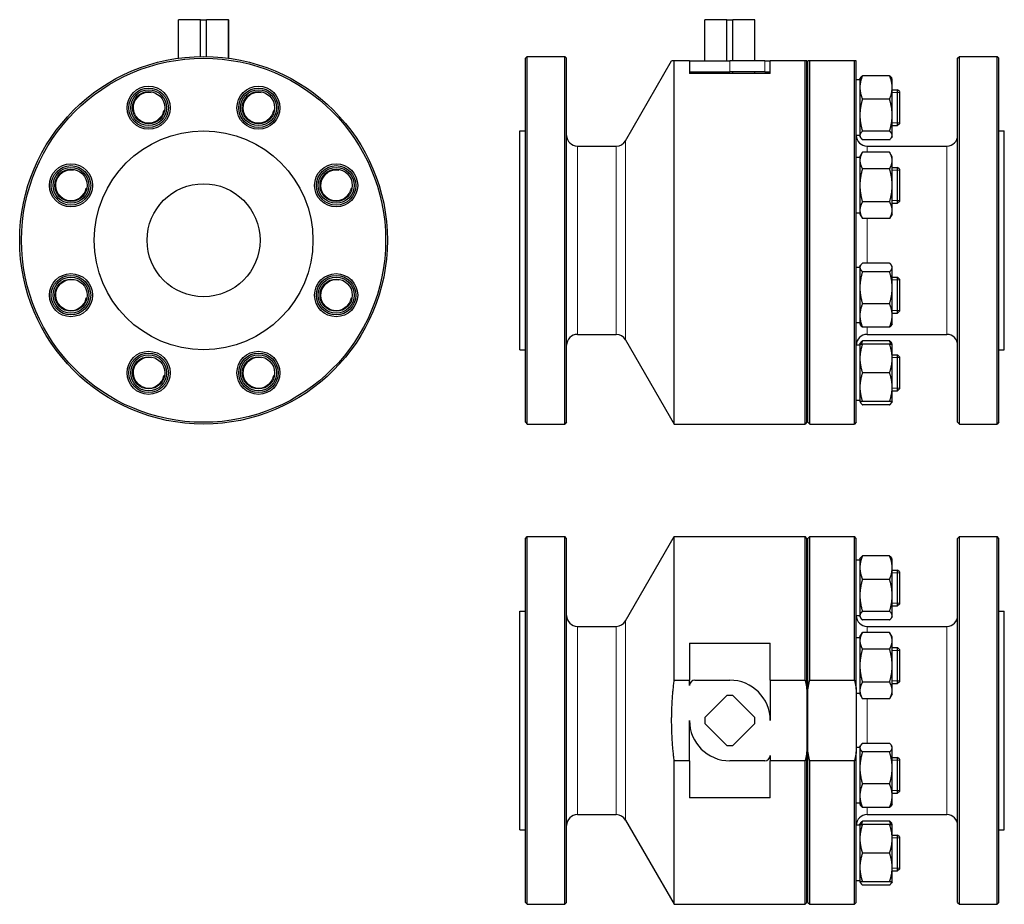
# Model space of a CAD drawing. Header units: millimetres. Extents: x 207 to 756, y 69 to 563.
import ezdxf

# ---------------------------------------------------------------- set-up
doc = ezdxf.new("R2010")
doc.units = ezdxf.units.MM
doc.layers.add('Widoczne (ISO)', color=7, linetype='Continuous', lineweight=25)
doc.layers.add('Widoczne wąskie (ISO)', color=7, linetype='Continuous', lineweight=20)

msp = doc.modelspace()

# ---------------------------------------------------------------- linework, layer by layer
at = {"layer": 'Widoczne (ISO)'}
for p, q in [((295.79, 562.73), (295.88, 562.73)), ((295.79, 541.27), (295.79, 562.73)), ((308.13, 562.73), (295.88, 562.73)), ((295.88, 541.29), (295.88, 562.73)), ((308.13, 562.73), (311.44, 562.73)), ((308.13, 542.22), (308.13, 562.73)), ((323.69, 562.73), (311.44, 562.73)), ((311.44, 542.22), (311.44, 562.73)), ((323.69, 541.29), (323.69, 562.73)), ((323.69, 562.73), (323.79, 562.73)), ((323.79, 541.27), (323.79, 562.73)), ((589.18, 562.73), (589.28, 562.73)), ((589.18, 539.73), (589.18, 562.73)), ((589.28, 539.73), (589.28, 562.73)), ((601.53, 562.73), (589.28, 562.73)), ((601.53, 539.73), (601.53, 562.73)), ((601.53, 562.73), (604.84, 562.73)), ((617.09, 562.73), (604.84, 562.73)), ((604.84, 539.73), (604.84, 562.73)), ((617.09, 562.73), (617.18, 562.73)), ((617.09, 539.73), (617.09, 562.73)), ((617.18, 539.73), (617.18, 562.73)), ((489.18, 541.23), (490.18, 542.23)), ((489.18, 338.23), (489.18, 541.23)), ((490.18, 337.23), (490.18, 542.23)), ((490.18, 542.23), (511.18, 542.23)), ((511.18, 337.23), (511.18, 542.23)), ((512.18, 541.23), (511.18, 542.23)), ((512.18, 338.23), (512.18, 541.23)), ((545.05, 495.23), (570.74, 539.73)), ((572.18, 337.23), (572.18, 539.73)), ((580.68, 539.73), (572.18, 539.73)), ((580.68, 539.73), (603.18, 539.73)), ((580.68, 539.73), (580.68, 532.73)), ((622.68, 539.73), (603.18, 539.73)), ((622.68, 539.73), (625.68, 539.73)), ((625.68, 532.73), (625.68, 539.73)), ((645.18, 539.73), (625.68, 539.73)), ((645.18, 337.23), (645.18, 539.73)), ((646.18, 338.23), (646.18, 539.73)), ((646.68, 338.23), (646.68, 539.73)), ((647.68, 337.23), (647.68, 539.73)), ((672.68, 539.73), (647.68, 539.73)), ((672.68, 337.23), (672.68, 539.73)), ((673.68, 338.23), (673.68, 539.73)), ((730.18, 541.23), (731.18, 542.23)), ((730.18, 338.23), (730.18, 541.23)), ((731.18, 337.23), (731.18, 542.23)), ((731.18, 542.23), (752.18, 542.23)), ((752.18, 337.23), (752.18, 542.23)), ((753.18, 541.23), (752.18, 542.23)), ((753.18, 338.23), (753.18, 541.23)), ((580.68, 533.73), (603.18, 533.73)), ((625.68, 532.73), (580.68, 532.73)), ((589.18, 532.73), (589.18, 533.73)), ((589.28, 532.73), (589.28, 533.73)), ((601.53, 532.73), (601.53, 533.73)), ((622.68, 533.73), (603.18, 533.73)), ((604.84, 532.73), (604.84, 533.73)), ((617.09, 532.73), (617.09, 533.73)), ((617.18, 532.73), (617.18, 533.73)), ((622.68, 533.73), (625.68, 533.73)), ((675.68, 529.14), (673.68, 529.14)), ((675.68, 529.64), (676.01, 530.21)), ((675.68, 529.64), (675.68, 524.96)), ((692.26, 531.49), (677.11, 531.49)), ((693.68, 529.64), (693.36, 530.21)), ((693.68, 524.96), (693.68, 529.64)), ((675.68, 524.96), (675.68, 509.5)), ((693.68, 509.5), (693.68, 524.96)), ((693.68, 523.64), (696.68, 523.64)), ((696.68, 503.64), (696.68, 523.64)), ((697.68, 522.64), (696.68, 523.64)), ((697.68, 522.64), (697.68, 504.64)), ((692.26, 518.43), (677.11, 518.43)), ((675.68, 509.5), (675.68, 498.19)), ((693.68, 498.19), (693.68, 509.5)), ((486.18, 378.73), (486.18, 500.73)), ((486.18, 500.73), (489.18, 500.73)), ((646.18, 504.73), (646.68, 504.73)), ((692.26, 500.58), (677.11, 500.58)), ((693.68, 503.64), (696.68, 503.64)), ((697.68, 504.64), (696.68, 503.64)), ((753.18, 500.73), (756.18, 500.73)), ((756.18, 378.73), (756.18, 500.73)), ((675.68, 498.14), (673.68, 498.14)), ((675.68, 498.19), (675.68, 497.64)), ((675.68, 497.64), (676.01, 497.08)), ((692.26, 495.8), (677.11, 495.8)), ((693.68, 497.64), (693.36, 497.08)), ((693.68, 497.64), (693.68, 498.19)), ((518.18, 492.23), (539.85, 492.23)), ((675.68, 486.35), (677.11, 488.82)), ((692.26, 488.82), (677.11, 488.82)), ((679.68, 492.23), (724.18, 492.23)), ((693.68, 486.35), (692.26, 488.82)), ((675.68, 485.85), (673.68, 485.85)), ((675.68, 486.35), (675.68, 484.2)), ((675.68, 484.2), (675.68, 470.35)), ((693.68, 484.2), (693.68, 486.35)), ((693.68, 470.35), (693.68, 484.2)), ((692.26, 479.59), (677.11, 479.59)), ((693.68, 480.35), (696.68, 480.35)), ((696.68, 460.35), (696.68, 480.35)), ((697.68, 479.35), (696.68, 480.35)), ((697.68, 479.35), (697.68, 461.35)), ((675.68, 470.35), (675.68, 456.49)), ((693.68, 456.49), (693.68, 470.35)), ((692.26, 461.11), (677.11, 461.11)), ((697.68, 461.35), (696.68, 460.35)), ((675.68, 456.49), (675.68, 454.35)), ((693.68, 460.35), (696.68, 460.35)), ((693.68, 454.35), (693.68, 456.49)), ((675.68, 454.85), (673.68, 454.85)), ((675.68, 454.35), (677.11, 451.87)), ((692.26, 451.87), (677.11, 451.87)), ((693.68, 454.35), (692.26, 451.87)), ((675.68, 424.62), (673.68, 424.62)), ((675.68, 425.12), (676.01, 425.68)), ((675.68, 425.12), (675.68, 424.57)), ((675.68, 424.57), (675.68, 413.26)), ((692.26, 426.96), (677.11, 426.96)), ((693.68, 425.12), (693.36, 425.68)), ((693.68, 424.57), (693.68, 425.12)), ((693.68, 413.26), (693.68, 424.57)), ((692.26, 422.18), (677.11, 422.18)), ((693.68, 419.12), (696.68, 419.12)), ((696.68, 399.12), (696.68, 419.12)), ((697.68, 418.12), (696.68, 419.12)), ((697.68, 418.12), (697.68, 400.12)), ((675.68, 413.26), (675.68, 397.81)), ((693.68, 397.81), (693.68, 413.26)), ((692.26, 404.34), (677.11, 404.34)), ((675.68, 397.81), (675.68, 393.12)), ((693.68, 399.12), (696.68, 399.12)), ((693.68, 393.12), (693.68, 397.81)), ((697.68, 400.12), (696.68, 399.12)), ((675.68, 393.62), (673.68, 393.62)), ((675.68, 393.12), (676.01, 392.55)), ((692.26, 391.27), (677.11, 391.27)), ((693.68, 393.12), (693.36, 392.55)), ((518.18, 387.23), (539.85, 387.23)), ((545.05, 384.23), (572.18, 337.23)), ((679.68, 387.23), (724.18, 387.23)), ((675.68, 381.32), (673.68, 381.32)), ((675.68, 381.82), (676.01, 382.39)), ((675.68, 381.82), (675.68, 373.82)), ((692.26, 383.67), (677.11, 383.67)), ((692.26, 381.82), (677.11, 381.82)), ((693.68, 381.82), (693.36, 382.39)), ((693.68, 373.82), (693.68, 381.82)), ((486.18, 378.73), (489.18, 378.73)), ((646.18, 374.73), (646.68, 374.73)), ((675.68, 373.82), (675.68, 357.82)), ((693.68, 375.82), (696.68, 375.82)), ((693.68, 357.82), (693.68, 373.82)), ((696.68, 355.82), (696.68, 375.82)), ((697.68, 374.82), (696.68, 375.82)), ((697.68, 374.82), (697.68, 356.82)), ((753.18, 378.73), (756.18, 378.73)), ((692.26, 365.82), (677.11, 365.82)), ((675.68, 357.82), (675.68, 349.82)), ((693.68, 349.82), (693.68, 357.82)), ((697.68, 356.82), (696.68, 355.82)), ((693.68, 355.82), (696.68, 355.82)), ((675.68, 350.32), (673.68, 350.32)), ((675.68, 349.82), (676.01, 349.26)), ((692.26, 349.82), (677.11, 349.82)), ((692.26, 347.98), (677.11, 347.98)), ((693.68, 349.82), (693.36, 349.26)), ((489.18, 338.23), (490.18, 337.23)), ((490.18, 337.23), (511.18, 337.23)), ((512.18, 338.23), (511.18, 337.23)), ((572.18, 337.23), (645.18, 337.23)), ((646.18, 338.23), (645.18, 337.23)), ((646.68, 338.23), (647.68, 337.23)), ((647.68, 337.23), (672.68, 337.23)), ((673.68, 338.23), (672.68, 337.23)), ((730.18, 338.23), (731.18, 337.23)), ((731.18, 337.23), (752.18, 337.23)), ((753.18, 338.23), (752.18, 337.23)), ((489.18, 273.46), (490.18, 274.46)), ((490.18, 69.46), (490.18, 274.46)), ((490.18, 274.46), (511.18, 274.46)), ((511.18, 69.46), (511.18, 274.46)), ((512.18, 273.46), (511.18, 274.46)), ((545.05, 227.46), (572.18, 274.46)), ((572.18, 194.46), (572.18, 274.46)), ((572.18, 274.46), (645.18, 274.46)), ((645.18, 194.46), (645.18, 274.46)), ((646.18, 273.46), (645.18, 274.46)), ((646.68, 273.46), (647.68, 274.46)), ((647.68, 194.46), (647.68, 274.46)), ((647.68, 274.46), (672.68, 274.46)), ((672.68, 194.46), (672.68, 274.46)), ((673.68, 273.46), (672.68, 274.46)), ((730.18, 273.46), (731.18, 274.46)), ((731.18, 69.46), (731.18, 274.46)), ((731.18, 274.46), (752.18, 274.46)), ((752.18, 69.46), (752.18, 274.46)), ((753.18, 273.46), (752.18, 274.46)), ((489.18, 70.46), (489.18, 273.46)), ((512.18, 70.46), (512.18, 273.46)), ((646.18, 189.34), (646.18, 273.46)), ((646.68, 189.34), (646.68, 273.46)), ((673.68, 189.34), (673.68, 273.46)), ((730.18, 70.46), (730.18, 273.46)), ((753.18, 70.46), (753.18, 273.46)), ((692.26, 263.71), (677.11, 263.71)), ((675.68, 261.37), (673.68, 261.37)), ((675.68, 261.87), (676.01, 262.43)), ((675.68, 261.87), (675.68, 257.18)), ((693.68, 261.87), (693.36, 262.43)), ((693.68, 257.18), (693.68, 261.87)), ((675.68, 257.18), (675.68, 241.72)), ((693.68, 241.72), (693.68, 257.18)), ((693.68, 255.87), (696.68, 255.87)), ((696.68, 235.87), (696.68, 255.87)), ((697.68, 254.87), (696.68, 255.87)), ((697.68, 254.87), (697.68, 236.87)), ((692.26, 250.65), (677.11, 250.65)), ((675.68, 241.72), (675.68, 230.41)), ((693.68, 230.41), (693.68, 241.72)), ((646.18, 236.96), (646.68, 236.96)), ((697.68, 236.87), (696.68, 235.87)), ((486.18, 110.96), (486.18, 232.96)), ((486.18, 232.96), (489.18, 232.96)), ((692.26, 232.8), (677.11, 232.8)), ((693.68, 235.87), (696.68, 235.87)), ((753.18, 232.96), (756.18, 232.96)), ((756.18, 110.96), (756.18, 232.96)), ((675.68, 230.37), (673.68, 230.37)), ((675.68, 230.41), (675.68, 229.87)), ((675.68, 229.87), (676.01, 229.3)), ((692.26, 228.02), (677.11, 228.02)), ((693.68, 229.87), (693.36, 229.3)), ((693.68, 229.87), (693.68, 230.41)), ((518.18, 224.46), (539.85, 224.46)), ((675.68, 218.57), (677.11, 221.05)), ((692.26, 221.05), (677.11, 221.05)), ((679.68, 224.46), (724.18, 224.46)), ((693.68, 218.57), (692.26, 221.05)), ((580.68, 215.05), (580.68, 194.46)), ((580.68, 215.05), (625.68, 215.05)), ((625.68, 194.46), (625.68, 215.05)), ((675.68, 218.07), (673.68, 218.07)), ((675.68, 218.57), (675.68, 216.43)), ((675.68, 216.43), (675.68, 202.57)), ((693.68, 216.43), (693.68, 218.57)), ((693.68, 202.57), (693.68, 216.43)), ((692.26, 211.81), (677.11, 211.81)), ((693.68, 212.57), (696.68, 212.57)), ((696.68, 192.57), (696.68, 212.57)), ((697.68, 211.57), (696.68, 212.57)), ((697.68, 211.57), (697.68, 193.57)), ((675.68, 202.57), (675.68, 188.71)), ((693.68, 188.71), (693.68, 202.57)), ((572.18, 194.46), (580.68, 194.46)), ((580.68, 191.46), (580.68, 194.46)), ((583.68, 194.46), (603.18, 194.46)), ((625.68, 194.46), (625.68, 171.96)), ((625.68, 194.46), (645.18, 194.46)), ((647.68, 194.46), (672.68, 194.46)), ((692.26, 193.33), (677.11, 193.33)), ((693.68, 192.57), (696.68, 192.57)), ((697.68, 193.57), (696.68, 192.57)), ((646.18, 189.34), (646.18, 154.57)), ((646.68, 154.57), (646.68, 189.34)), ((673.68, 189.34), (673.68, 154.57)), ((675.68, 187.07), (673.68, 187.07)), ((675.68, 188.71), (675.68, 186.57)), ((693.68, 186.57), (693.68, 188.71)), ((589.28, 173.61), (601.53, 185.86)), ((604.84, 185.86), (617.09, 173.61)), ((675.68, 186.57), (677.11, 184.09)), ((692.26, 184.09), (677.11, 184.09)), ((693.68, 186.57), (692.26, 184.09)), ((580.68, 149.46), (580.68, 171.96)), ((601.53, 158.05), (589.28, 170.3)), ((617.09, 170.3), (604.84, 158.05)), ((692.26, 159.19), (677.11, 159.19)), ((646.18, 70.46), (646.18, 154.57)), ((646.68, 70.46), (646.68, 154.57)), ((675.68, 156.84), (673.68, 156.84)), ((673.68, 70.46), (673.68, 154.57)), ((675.68, 157.34), (676.01, 157.91)), ((675.68, 157.34), (675.68, 156.8)), ((675.68, 156.8), (675.68, 145.48)), ((692.26, 154.4), (677.11, 154.4)), ((693.68, 157.34), (693.36, 157.91)), ((693.68, 156.8), (693.68, 157.34)), ((693.68, 145.48), (693.68, 156.8)), ((580.68, 149.46), (572.18, 149.46)), ((572.18, 69.46), (572.18, 149.46)), ((580.68, 149.46), (580.68, 128.86)), ((622.68, 149.46), (603.18, 149.46)), ((625.68, 152.46), (625.68, 149.46)), ((625.68, 128.86), (625.68, 149.46)), ((645.18, 149.46), (625.68, 149.46)), ((645.18, 69.46), (645.18, 149.46)), ((672.68, 149.46), (647.68, 149.46)), ((647.68, 69.46), (647.68, 149.46)), ((672.68, 69.46), (672.68, 149.46)), ((693.68, 151.34), (696.68, 151.34)), ((696.68, 131.34), (696.68, 151.34)), ((697.68, 150.34), (696.68, 151.34)), ((697.68, 150.34), (697.68, 132.34)), ((675.68, 145.48), (675.68, 130.03)), ((693.68, 130.03), (693.68, 145.48)), ((692.26, 136.56), (677.11, 136.56)), ((697.68, 132.34), (696.68, 131.34)), ((625.68, 128.86), (580.68, 128.86)), ((675.68, 130.03), (675.68, 125.34)), ((693.68, 131.34), (696.68, 131.34)), ((693.68, 125.34), (693.68, 130.03)), ((675.68, 125.84), (673.68, 125.84)), ((675.68, 125.34), (676.01, 124.78)), ((692.26, 123.5), (677.11, 123.5)), ((693.68, 125.34), (693.36, 124.78)), ((518.18, 119.46), (539.85, 119.46)), ((545.05, 116.46), (572.18, 69.46)), ((692.26, 115.89), (677.11, 115.89)), ((679.68, 119.46), (724.18, 119.46)), ((486.18, 110.96), (489.18, 110.96)), ((675.68, 113.55), (673.68, 113.55)), ((675.68, 114.05), (676.01, 114.61)), ((675.68, 114.05), (675.68, 106.05)), ((692.26, 114.05), (677.11, 114.05)), ((693.68, 114.05), (693.36, 114.61)), ((693.68, 106.05), (693.68, 114.05)), ((753.18, 110.96), (756.18, 110.96)), ((646.18, 106.96), (646.68, 106.96)), ((675.68, 106.05), (675.68, 90.05)), ((693.68, 108.05), (696.68, 108.05)), ((693.68, 90.05), (693.68, 106.05)), ((696.68, 88.05), (696.68, 108.05)), ((697.68, 107.05), (696.68, 108.05)), ((697.68, 107.05), (697.68, 89.05)), ((692.26, 98.05), (677.11, 98.05)), ((675.68, 90.05), (675.68, 82.05)), ((693.68, 82.05), (693.68, 90.05)), ((693.68, 88.05), (696.68, 88.05)), ((697.68, 89.05), (696.68, 88.05)), ((675.68, 82.55), (673.68, 82.55)), ((675.68, 82.05), (676.01, 81.48)), ((692.26, 82.05), (677.11, 82.05)), ((692.26, 80.2), (677.11, 80.2)), ((693.68, 82.05), (693.36, 81.48)), ((489.18, 70.46), (490.18, 69.46)), ((490.18, 69.46), (511.18, 69.46)), ((512.18, 70.46), (511.18, 69.46)), ((572.18, 69.46), (645.18, 69.46)), ((646.18, 70.46), (645.18, 69.46)), ((646.68, 70.46), (647.68, 69.46)), ((647.68, 69.46), (672.68, 69.46)), ((673.68, 70.46), (672.68, 69.46)), ((730.18, 70.46), (731.18, 69.46)), ((731.18, 69.46), (752.18, 69.46)), ((753.18, 70.46), (752.18, 69.46))]:
    msp.add_line(p, q, dxfattribs=at)
for centre, radius in [((309.79, 439.73), 102.5), ((309.79, 439.73), 101.5), ((279.17, 513.64), 12), ((279.17, 513.64), 11), ((279.17, 513.64), 10), ((279.17, 513.64), 9), ((340.4, 513.64), 12), ((340.4, 513.64), 11), ((340.4, 513.64), 10), ((340.4, 513.64), 9), ((309.79, 439.73), 61), ((235.87, 470.35), 12), ((235.87, 470.35), 11), ((235.87, 470.35), 10), ((235.87, 470.35), 9), ((383.7, 470.35), 12), ((383.7, 470.35), 11), ((383.7, 470.35), 10), ((383.7, 470.35), 9), ((309.79, 439.73), 31.5), ((235.87, 409.12), 12), ((235.87, 409.12), 11), ((235.87, 409.12), 10), ((235.87, 409.12), 9), ((383.7, 409.12), 12), ((383.7, 409.12), 11), ((383.7, 409.12), 10), ((383.7, 409.12), 9), ((279.17, 365.82), 12), ((279.17, 365.82), 11), ((279.17, 365.82), 10), ((279.17, 365.82), 9), ((340.4, 365.82), 12), ((340.4, 365.82), 11), ((340.4, 365.82), 10), ((340.4, 365.82), 9)]:
    msp.add_circle(centre, radius, dxfattribs=at)
for centre, radius, start, end in [((518.18, 498.23), 6, 180, 270), ((539.85, 498.23), 6, 270, 330), ((679.68, 498.23), 6, 180.856, 270), ((724.18, 498.23), 6, 270, 0), ((518.18, 381.23), 6, 90, 180), ((539.85, 381.23), 6, 30, 90), ((679.68, 381.23), 6, 90, 179.144), ((724.18, 381.23), 6, 0, 90), ((518.18, 230.46), 6, 180, 270), ((539.85, 230.46), 6, 270, 330), ((679.68, 230.46), 6, 180.856, 270), ((724.18, 230.46), 6, 270, 0), ((583.68, 191.46), 3, 90, 180), ((603.18, 171.96), 22.5, 0, 90), ((603.18, 171.96), 14, 83.2132, 96.7868), ((603.18, 171.96), 22.5, 180, 270), ((603.18, 171.96), 14, 173.2132, 186.7868), ((603.18, 171.96), 14, 353.2132, 6.7868), ((603.18, 171.96), 14, 263.2132, 276.7868), ((622.68, 152.46), 3, 270, 0), ((518.18, 113.46), 6, 90, 180), ((539.85, 113.46), 6, 30, 90), ((679.68, 113.46), 6, 90, 179.144), ((724.18, 113.46), 6, 0, 90)]:
    msp.add_arc(centre, radius, start, end, dxfattribs=at)
for points, weights in [([(572.18, 539.73), (570.74, 539.73), (570.74, 539.73)], [1, 1.0125, 1.0125]), ([(646.18, 539.73), (645.75, 539.73), (645.18, 539.73)], [1, 1.00031444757, 1]), ([(647.68, 539.73), (647.12, 539.73), (646.68, 539.73)], [1, 1.00031444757, 1]), ([(673.68, 539.73), (673.25, 539.73), (672.68, 539.73)], [1, 1.00031444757, 1]), ([(677.11, 531.49), (675.68, 527.99), (675.68, 524.96)], [1, 1.0379548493, 1]), ([(676.01, 530.21), (676.36, 530.81), (677.11, 531.49)], [1.01895290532, 1.01965956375, 1]), ([(693.68, 524.96), (693.68, 527.99), (692.26, 531.49)], [1, 1.0379548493, 1]), ([(692.26, 531.49), (693.01, 530.81), (693.36, 530.21)], [1, 1.01965956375, 1.01895290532]), ([(675.68, 524.96), (675.68, 521.93), (677.11, 518.43)], [1, 1.0379548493, 1]), ([(692.26, 518.43), (693.68, 521.93), (693.68, 524.96)], [1, 1.0379548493, 1]), ([(677.11, 518.43), (675.68, 513.64), (675.68, 509.5)], [1, 1.0379548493, 1]), ([(693.68, 509.5), (693.68, 513.64), (692.26, 518.43)], [1, 1.0379548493, 1]), ([(675.68, 509.5), (675.68, 505.36), (677.11, 500.58)], [1, 1.0379548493, 1]), ([(692.26, 500.58), (693.68, 505.36), (693.68, 509.5)], [1, 1.0379548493, 1]), ([(677.11, 500.58), (675.68, 499.3), (675.68, 498.19)], [1, 1.0379548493, 1]), ([(693.68, 498.19), (693.68, 499.3), (692.26, 500.58)], [1, 1.0379548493, 1]), ([(675.68, 498.19), (675.68, 497.08), (677.11, 495.8)], [1, 1.0379548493, 1]), ([(692.26, 495.8), (693.68, 497.08), (693.68, 498.19)], [1, 1.0379548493, 1]), ([(677.11, 488.82), (675.68, 486.35), (675.68, 484.2)], [1, 1.0379548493, 1]), ([(693.68, 484.2), (693.68, 486.35), (692.26, 488.82)], [1, 1.0379548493, 1]), ([(675.68, 484.2), (675.68, 482.06), (677.11, 479.59)], [1, 1.0379548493, 1]), ([(692.26, 479.59), (693.68, 482.06), (693.68, 484.2)], [1, 1.0379548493, 1]), ([(677.11, 479.59), (675.68, 474.64), (675.68, 470.35)], [1, 1.0379548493, 1]), ([(693.68, 470.35), (693.68, 474.64), (692.26, 479.59)], [1, 1.0379548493, 1]), ([(675.68, 470.35), (675.68, 466.06), (677.11, 461.11)], [1, 1.0379548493, 1]), ([(692.26, 461.11), (693.68, 466.06), (693.68, 470.35)], [1, 1.0379548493, 1]), ([(677.11, 461.11), (675.68, 458.64), (675.68, 456.49)], [1, 1.0379548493, 1]), ([(693.68, 456.49), (693.68, 458.64), (692.26, 461.11)], [1, 1.0379548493, 1]), ([(675.68, 456.49), (675.68, 454.35), (677.11, 451.87)], [1, 1.0379548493, 1]), ([(692.26, 451.87), (693.68, 454.35), (693.68, 456.49)], [1, 1.0379548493, 1]), ([(677.11, 426.96), (675.68, 425.68), (675.68, 424.57)], [1, 1.0379548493, 1]), ([(675.68, 424.57), (675.68, 423.46), (677.11, 422.18)], [1, 1.0379548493, 1]), ([(693.68, 424.57), (693.68, 425.68), (692.26, 426.96)], [1, 1.0379548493, 1]), ([(692.26, 422.18), (693.68, 423.46), (693.68, 424.57)], [1, 1.0379548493, 1]), ([(677.11, 422.18), (675.68, 417.4), (675.68, 413.26)], [1, 1.0379548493, 1]), ([(693.68, 413.26), (693.68, 417.4), (692.26, 422.18)], [1, 1.0379548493, 1]), ([(675.68, 413.26), (675.68, 409.12), (677.11, 404.34)], [1, 1.0379548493, 1]), ([(692.26, 404.34), (693.68, 409.12), (693.68, 413.26)], [1, 1.0379548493, 1]), ([(677.11, 404.34), (675.68, 400.84), (675.68, 397.81)], [1, 1.0379548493, 1]), ([(693.68, 397.81), (693.68, 400.84), (692.26, 404.34)], [1, 1.0379548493, 1]), ([(675.68, 397.81), (675.68, 394.77), (677.11, 391.27)], [1, 1.0379548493, 1]), ([(692.26, 391.27), (693.68, 394.77), (693.68, 397.81)], [1, 1.0379548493, 1]), ([(677.11, 391.27), (676.36, 391.95), (676.01, 392.55)], [1, 1.01965956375, 1.01895290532]), ([(693.36, 392.55), (693.01, 391.95), (692.26, 391.27)], [1.01895290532, 1.01965956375, 1]), ([(675.68, 381.82), (675.68, 381.82), (677.11, 381.82)], [1, 1.0379548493, 1]), ([(677.11, 381.82), (675.68, 377.54), (675.68, 373.82)], [1, 1.0379548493, 1]), ([(676.01, 382.39), (676.36, 382.99), (677.11, 383.67)], [1.01895290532, 1.01965956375, 1]), ([(677.11, 383.67), (676.72, 382.72), (676.45, 381.82)], [1, 1.01005189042, 1.01477953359]), ([(692.92, 381.82), (692.64, 382.72), (692.26, 383.67)], [1.01477953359, 1.01005189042, 1]), ([(692.26, 383.67), (693.01, 382.99), (693.36, 382.39)], [1, 1.01965956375, 1.01895290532]), ([(692.26, 381.82), (693.68, 381.82), (693.68, 381.82)], [1, 1.0379548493, 1]), ([(693.68, 373.82), (693.68, 377.54), (692.26, 381.82)], [1, 1.0379548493, 1]), ([(675.68, 373.82), (675.68, 370.11), (677.11, 365.82)], [1, 1.0379548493, 1]), ([(692.26, 365.82), (693.68, 370.11), (693.68, 373.82)], [1, 1.0379548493, 1]), ([(677.11, 365.82), (675.68, 361.54), (675.68, 357.82)], [1, 1.0379548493, 1]), ([(693.68, 357.82), (693.68, 361.54), (692.26, 365.82)], [1, 1.0379548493, 1]), ([(675.68, 357.82), (675.68, 354.11), (677.11, 349.82)], [1, 1.0379548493, 1]), ([(692.26, 349.82), (693.68, 354.11), (693.68, 357.82)], [1, 1.0379548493, 1]), ([(677.11, 349.82), (675.68, 349.82), (675.68, 349.82)], [1, 1.0379548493, 1]), ([(675.76, 349.82), (676.01, 348.96), (677.11, 347.98)], [1.01375847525, 1.02892942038, 1]), ([(693.68, 349.82), (693.68, 349.82), (692.26, 349.82)], [1, 1.0379548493, 1]), ([(692.26, 347.98), (693.35, 348.96), (693.6, 349.82)], [1, 1.02892942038, 1.01375847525]), ([(677.11, 263.71), (675.68, 260.21), (675.68, 257.18)], [1, 1.0379548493, 1]), ([(676.01, 262.43), (676.36, 263.04), (677.11, 263.71)], [1.01895290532, 1.01965956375, 1]), ([(693.68, 257.18), (693.68, 260.21), (692.26, 263.71)], [1, 1.0379548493, 1]), ([(692.26, 263.71), (693.01, 263.04), (693.36, 262.43)], [1, 1.01965956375, 1.01895290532]), ([(675.68, 257.18), (675.68, 254.15), (677.11, 250.65)], [1, 1.0379548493, 1]), ([(692.26, 250.65), (693.68, 254.15), (693.68, 257.18)], [1, 1.0379548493, 1]), ([(677.11, 250.65), (675.68, 245.87), (675.68, 241.72)], [1, 1.0379548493, 1]), ([(693.68, 241.72), (693.68, 245.87), (692.26, 250.65)], [1, 1.0379548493, 1]), ([(675.68, 241.72), (675.68, 237.58), (677.11, 232.8)], [1, 1.0379548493, 1]), ([(692.26, 232.8), (693.68, 237.58), (693.68, 241.72)], [1, 1.0379548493, 1]), ([(677.11, 232.8), (675.68, 231.52), (675.68, 230.41)], [1, 1.0379548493, 1]), ([(693.68, 230.41), (693.68, 231.52), (692.26, 232.8)], [1, 1.0379548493, 1]), ([(675.68, 230.41), (675.68, 229.3), (677.11, 228.02)], [1, 1.0379548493, 1]), ([(692.26, 228.02), (693.68, 229.3), (693.68, 230.41)], [1, 1.0379548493, 1]), ([(677.11, 221.05), (675.68, 218.57), (675.68, 216.43)], [1, 1.0379548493, 1]), ([(693.68, 216.43), (693.68, 218.57), (692.26, 221.05)], [1, 1.0379548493, 1]), ([(675.68, 216.43), (675.68, 214.28), (677.11, 211.81)], [1, 1.0379548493, 1]), ([(692.26, 211.81), (693.68, 214.28), (693.68, 216.43)], [1, 1.0379548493, 1]), ([(677.11, 211.81), (675.68, 206.86), (675.68, 202.57)], [1, 1.0379548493, 1]), ([(693.68, 202.57), (693.68, 206.86), (692.26, 211.81)], [1, 1.0379548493, 1]), ([(675.68, 202.57), (675.68, 198.28), (677.11, 193.33)], [1, 1.0379548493, 1]), ([(692.26, 193.33), (693.68, 198.28), (693.68, 202.57)], [1, 1.0379548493, 1]), ([(572.18, 149.46), (569.33, 171.96), (572.18, 194.46)], [1, 1.025, 1]), ([(645.18, 194.46), (645.75, 191.89), (646.18, 189.34)], [1, 1.00031444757, 1]), ([(646.68, 189.34), (647.12, 191.89), (647.68, 194.46)], [1, 1.00031444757, 1]), ([(672.68, 194.46), (673.25, 191.89), (673.68, 189.34)], [1, 1.00031444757, 1]), ([(677.11, 193.33), (675.68, 190.86), (675.68, 188.71)], [1, 1.0379548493, 1]), ([(693.68, 188.71), (693.68, 190.86), (692.26, 193.33)], [1, 1.0379548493, 1]), ([(675.68, 188.71), (675.68, 186.57), (677.11, 184.09)], [1, 1.0379548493, 1]), ([(692.26, 184.09), (693.68, 186.57), (693.68, 188.71)], [1, 1.0379548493, 1]), ([(677.11, 159.19), (675.68, 157.91), (675.68, 156.8)], [1, 1.0379548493, 1]), ([(693.68, 156.8), (693.68, 157.91), (692.26, 159.19)], [1, 1.0379548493, 1]), ([(646.18, 154.57), (645.75, 152.03), (645.18, 149.46)], [1, 1.00031444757, 1]), ([(647.68, 149.46), (647.12, 152.03), (646.68, 154.57)], [1, 1.00031444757, 1]), ([(673.68, 154.57), (673.25, 152.03), (672.68, 149.46)], [1, 1.00031444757, 1]), ([(675.68, 156.8), (675.68, 155.69), (677.11, 154.4)], [1, 1.0379548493, 1]), ([(677.11, 154.4), (675.68, 149.62), (675.68, 145.48)], [1, 1.0379548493, 1]), ([(692.26, 154.4), (693.68, 155.69), (693.68, 156.8)], [1, 1.0379548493, 1]), ([(693.68, 145.48), (693.68, 149.62), (692.26, 154.4)], [1, 1.0379548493, 1]), ([(675.68, 145.48), (675.68, 141.34), (677.11, 136.56)], [1, 1.0379548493, 1]), ([(692.26, 136.56), (693.68, 141.34), (693.68, 145.48)], [1, 1.0379548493, 1]), ([(677.11, 136.56), (675.68, 133.06), (675.68, 130.03)], [1, 1.0379548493, 1]), ([(693.68, 130.03), (693.68, 133.06), (692.26, 136.56)], [1, 1.0379548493, 1]), ([(675.68, 130.03), (675.68, 127), (677.11, 123.5)], [1, 1.0379548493, 1]), ([(692.26, 123.5), (693.68, 127), (693.68, 130.03)], [1, 1.0379548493, 1]), ([(677.11, 123.5), (676.36, 124.17), (676.01, 124.78)], [1, 1.01965956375, 1.01895290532]), ([(693.36, 124.78), (693.01, 124.17), (692.26, 123.5)], [1.01895290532, 1.01965956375, 1]), ([(676.01, 114.61), (676.36, 115.22), (677.11, 115.89)], [1.01895290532, 1.01965956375, 1]), ([(677.11, 115.89), (676.72, 114.94), (676.45, 114.05)], [1, 1.01005189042, 1.01477953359]), ([(692.92, 114.05), (692.64, 114.94), (692.26, 115.89)], [1.01477953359, 1.01005189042, 1]), ([(692.26, 115.89), (693.01, 115.22), (693.36, 114.61)], [1, 1.01965956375, 1.01895290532]), ([(675.68, 114.05), (675.68, 114.05), (677.11, 114.05)], [1, 1.0379548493, 1]), ([(677.11, 114.05), (675.68, 109.76), (675.68, 106.05)], [1, 1.0379548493, 1]), ([(692.26, 114.05), (693.68, 114.05), (693.68, 114.05)], [1, 1.0379548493, 1]), ([(693.68, 106.05), (693.68, 109.76), (692.26, 114.05)], [1, 1.0379548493, 1]), ([(675.68, 106.05), (675.68, 102.33), (677.11, 98.05)], [1, 1.0379548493, 1]), ([(692.26, 98.05), (693.68, 102.33), (693.68, 106.05)], [1, 1.0379548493, 1]), ([(677.11, 98.05), (675.68, 93.76), (675.68, 90.05)], [1, 1.0379548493, 1]), ([(693.68, 90.05), (693.68, 93.76), (692.26, 98.05)], [1, 1.0379548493, 1]), ([(675.68, 90.05), (675.68, 86.33), (677.11, 82.05)], [1, 1.0379548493, 1]), ([(692.26, 82.05), (693.68, 86.33), (693.68, 90.05)], [1, 1.0379548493, 1]), ([(677.11, 82.05), (675.68, 82.05), (675.68, 82.05)], [1, 1.0379548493, 1]), ([(675.76, 82.05), (676.01, 81.18), (677.11, 80.2)], [1.01375847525, 1.02892942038, 1]), ([(693.68, 82.05), (693.68, 82.05), (692.26, 82.05)], [1, 1.0379548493, 1]), ([(692.26, 80.2), (693.35, 81.18), (693.6, 82.05)], [1, 1.02892942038, 1.01375847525])]:
    msp.add_rational_spline(points, weights, degree=2, dxfattribs=at)
at = {"layer": 'Widoczne wąskie (ISO)'}
for p, q in [((603.18, 533.73), (603.18, 539.73)), ((622.68, 533.73), (622.68, 539.73)), ((697.68, 522.14), (693.68, 522.14)), ((693.68, 505.14), (697.68, 505.14)), ((545.05, 384.23), (545.05, 495.23)), ((518.18, 387.23), (518.18, 492.23)), ((539.85, 387.23), (539.85, 492.23)), ((679.68, 488.82), (679.68, 492.23)), ((724.18, 387.23), (724.18, 492.23)), ((697.68, 478.85), (693.68, 478.85)), ((693.68, 461.85), (697.68, 461.85)), ((679.68, 426.96), (679.68, 451.87)), ((697.68, 417.62), (693.68, 417.62)), ((693.68, 400.62), (697.68, 400.62)), ((679.68, 387.23), (679.68, 391.27)), ((697.68, 374.32), (693.68, 374.32)), ((693.68, 357.32), (697.68, 357.32)), ((697.68, 254.37), (693.68, 254.37)), ((693.68, 237.37), (697.68, 237.37)), ((545.05, 116.46), (545.05, 227.46)), ((518.18, 119.46), (518.18, 224.46)), ((539.85, 119.46), (539.85, 224.46)), ((679.68, 221.05), (679.68, 224.46)), ((724.18, 119.46), (724.18, 224.46)), ((697.68, 211.07), (693.68, 211.07)), ((693.68, 194.07), (697.68, 194.07)), ((679.68, 159.19), (679.68, 184.09)), ((697.68, 149.84), (693.68, 149.84)), ((693.68, 132.84), (697.68, 132.84)), ((679.68, 119.46), (679.68, 123.5)), ((697.68, 106.55), (693.68, 106.55)), ((693.68, 89.54), (697.68, 89.54))]:
    msp.add_line(p, q, dxfattribs=at)
for centre in [(279.17, 513.64), (340.4, 513.64), (235.87, 470.35), (383.7, 470.35), (235.87, 409.12), (383.7, 409.12), (279.17, 365.82), (340.4, 365.82)]:
    msp.add_arc(centre, 8.5, 80, 350, dxfattribs=at)

doc.saveas('drawing.dxf')
